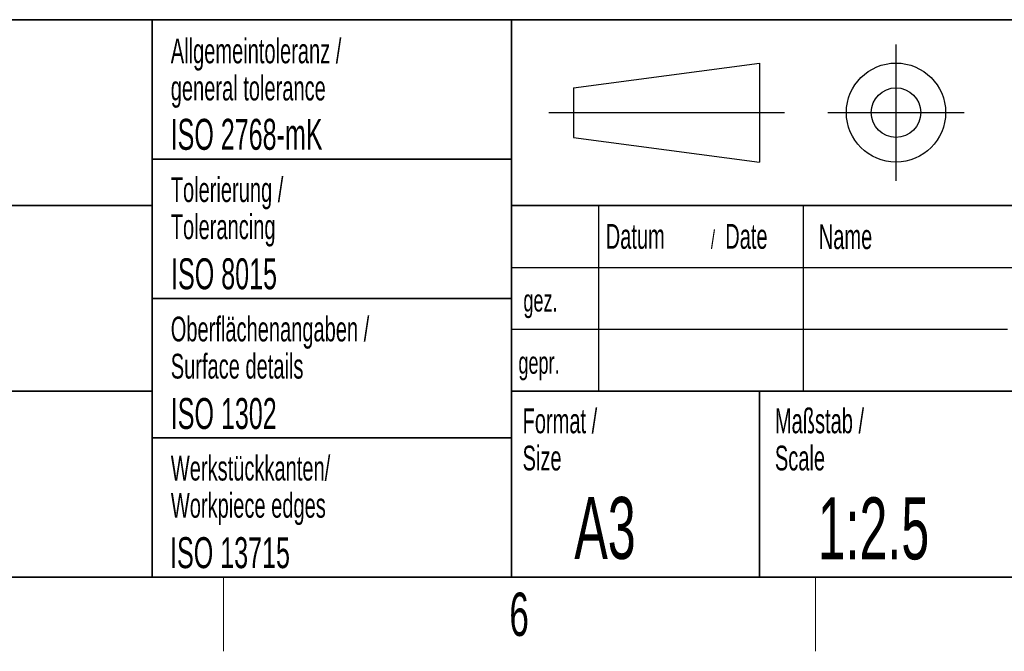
# Paper-space layout 'Blatt4' of a CAD drawing. Header units: millimetres. Extents: x 5 to 418, y 2 to 292.
# Tile 48 of 59: x 248 to 328, y 6 to 57. Entities that reach past the tile are written whole.
import ezdxf

# ---------------------------------------------------------------- set-up
doc = ezdxf.new("R2010")
doc.units = ezdxf.units.MM
doc.layers.add('SLD-0', color=7, linetype='Continuous')
doc.styles.add('SLDTEXTSTYLE0', font='TXT', dxfattribs={"width": 0.605})

# ---------------------------------------------------------------- blocks, each defined once
blk = doc.blocks.new('SW_NOTE_0_65')
at = {"layer": 'SLD-0', "color": 0, "char_height": 2, "attachment_point": 1, "style": 'SLDTEXTSTYLE0'}
for s, insert in [('Keine Maße aus der Zeichnung abnehmen. /', (0, 2.5781354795)), ('Do not scale.', (0, -0.9218646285))]:
    blk.add_mtext(s, dxfattribs=dict(at, insert=insert))
blk = doc.blocks.new('SW_NOTE_0_66')
at = {"layer": 'SLD-0', "color": 0, "char_height": 2, "attachment_point": 1, "style": 'SLDTEXTSTYLE0'}
for s, insert in [('Schutzvermerk ISO 16016 beachten /', (0, 2.5781354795)), ('Document control per ISO 16016', (0, -0.9218646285))]:
    blk.add_mtext(s, dxfattribs=dict(at, insert=insert))
blk = doc.blocks.new('SW_NOTE_0_67')
at = {"layer": 'SLD-0', "color": 0, "char_height": 2, "attachment_point": 1, "style": 'SLDTEXTSTYLE0'}
for s, insert in [('Werkstückkanten/', (0, 2.5781354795)), ('Workpiece edges', (0, -0.4218645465))]:
    blk.add_mtext(s, dxfattribs=dict(at, insert=insert))
blk = doc.blocks.new('SW_NOTE_0_68')
at = {"layer": 'SLD-0', "color": 0, "char_height": 2, "attachment_point": 1, "style": 'SLDTEXTSTYLE0'}
for s, insert in [('Oberflächenangaben /', (0, 2.5781354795)), ('Surface details', (0, -0.4218645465))]:
    blk.add_mtext(s, dxfattribs=dict(at, insert=insert))
blk = doc.blocks.new('SW_NOTE_0_69')
at = {"layer": 'SLD-0', "color": 0, "char_height": 2, "attachment_point": 1, "style": 'SLDTEXTSTYLE0'}
for s, insert in [('Tolerierung /', (0, 2.5781354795)), ('Tolerancing', (0, -0.4218645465))]:
    blk.add_mtext(s, dxfattribs=dict(at, insert=insert))
blk = doc.blocks.new('SW_NOTE_0_70')
at = {"layer": 'SLD-0', "color": 0, "char_height": 2, "attachment_point": 1, "style": 'SLDTEXTSTYLE0'}
for s, insert in [('Allgemeintoleranz /', (0, 2.5781354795)), ('general tolerance', (0, -0.4218645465))]:
    blk.add_mtext(s, dxfattribs=dict(at, insert=insert))
blk = doc.blocks.new('SW_NOTE_0_71')
at = {"layer": 'SLD-0', "color": 0, "char_height": 2, "attachment_point": 1, "style": 'SLDTEXTSTYLE0'}
for s, insert in [('Format /', (0, 2.5781354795)), ('Size', (0, -0.4218645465))]:
    blk.add_mtext(s, dxfattribs=dict(at, insert=insert))
blk = doc.blocks.new('SW_NOTE_0_72')
at = {"layer": 'SLD-0', "color": 0, "attachment_point": 1, "style": 'SLDTEXTSTYLE0'}
for s, insert, char_height in [('Datum', (0, 2.5781354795), 2), ('Date', (9.6392361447, 2.5781354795), 2), ('/', (8.4829859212, 2.0780460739), 1.5)]:
    blk.add_mtext(s, dxfattribs=dict(at, insert=insert, char_height=char_height))
blk = doc.blocks.new('SW_NOTE_0_73')
at = {"layer": 'SLD-0', "color": 0, "char_height": 2, "attachment_point": 1, "style": 'SLDTEXTSTYLE0'}
for s, insert in [('Maßstab /', (0, 2.5781354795)), ('Scale', (0, -0.4218645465))]:
    blk.add_mtext(s, dxfattribs=dict(at, insert=insert))

psp = doc.layouts.new('Blatt4')

# ---------------------------------------------------------------- linework, layer by layer
at = {"layer": 'SLD-0', "lineweight": 35}
for p, q in [((135, 57), (408, 57)), ((259, 57), (259, 12)), ((288, 57), (288, 12)), ((259, 45.75), (288, 45.75)), ((202.5, 42), (259, 42)), ((408, 42), (288, 42)), ((259, 34.5), (288, 34.5)), ((202.5, 27), (259, 27)), ((288, 27), (408, 27)), ((308, 27), (308, 12)), ((259, 23.25), (288, 23.25)), ((26, 12), (408, 12)), ((135, 12), (408, 12))]:
    psp.add_line(p, q, dxfattribs=at)
at = {"layer": 'SLD-0'}
for p, q in [((319, 55), (319, 44)), ((293, 51.5), (308, 53.5)), ((308, 53.5), (308, 45.5)), ((293, 51.5), (293, 47.5)), ((291, 49.5), (310, 49.5)), ((313.5, 49.5), (324.5, 49.5)), ((293, 47.5), (308, 45.5)), ((295, 42), (295, 27)), ((311.5, 42), (311.5, 27)), ((288, 37), (408, 37)), ((288, 32), (328, 32))]:
    psp.add_line(p, q, dxfattribs=at)
at = {"layer": 'SLD-0', "lineweight": 18}
for p, q in [((264.75, 6), (264.75, 12)), ((312.5, 6), (312.5, 12))]:
    psp.add_line(p, q, dxfattribs=at)
at = {"layer": 'SLD-0'}
for radius in [4.000000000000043, 2.000000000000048]:
    psp.add_circle((319, 49.5), radius, dxfattribs=at)

# ---------------------------------------------------------------- block references
for name, p in [('SW_NOTE_0_70', (260.5043854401, 52.9003064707)), ('SW_NOTE_0_69', (260.5022836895, 41.7004098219)), ('SW_NOTE_0_72', (295.5861619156, 37.9261102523)), ('SW_NOTE_0_66', (204.4639500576, 34.8276741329)), ('SW_NOTE_0_68', (260.5027641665, 30.4450935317)), ('SW_NOTE_0_71', (288.8790098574, 23.0287702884)), ('SW_NOTE_0_73', (309.2314641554, 23.0287700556)), ('SW_NOTE_0_65', (204.4639500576, 20.1508694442)), ('SW_NOTE_0_67', (260.5090753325, 19.2125013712))]:
    psp.add_blockref(name, p, dxfattribs=at)

# ---------------------------------------------------------------- texts
at = {"layer": 'SLD-0', "style": 'SLDTEXTSTYLE0'}
for s, insert, char_height, attachment_point in [('ISO 2768-mK', (260.4940938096, 48.9932287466), 2.5, 1), ('Name', (312.770034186, 40.4793879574), 2, 1), ('ISO 8015', (260.5277662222, 37.732972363), 2.5, 1), ('gez.', (288.9470592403, 35.2328921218), 1.8, 1), ('gepr.', (288.5445949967, 30.2118970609), 1.8, 1), ('ISO 1302', (260.5038336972, 26.4529504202), 2.5, 1), ('A3', (293.0566699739, 18.4626222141), 5, 1), ('1:2.5', (312.6833009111, 18.426931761), 5, 1), ('ISO 13715', (260.4472726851, 15.2160422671), 2.5, 1), ('6', (288.6027123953, 10.7429955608), 3.5, 2)]:
    psp.add_mtext(s, dxfattribs=dict(at, insert=insert, char_height=char_height, attachment_point=attachment_point))

doc.saveas('drawing.dxf')
